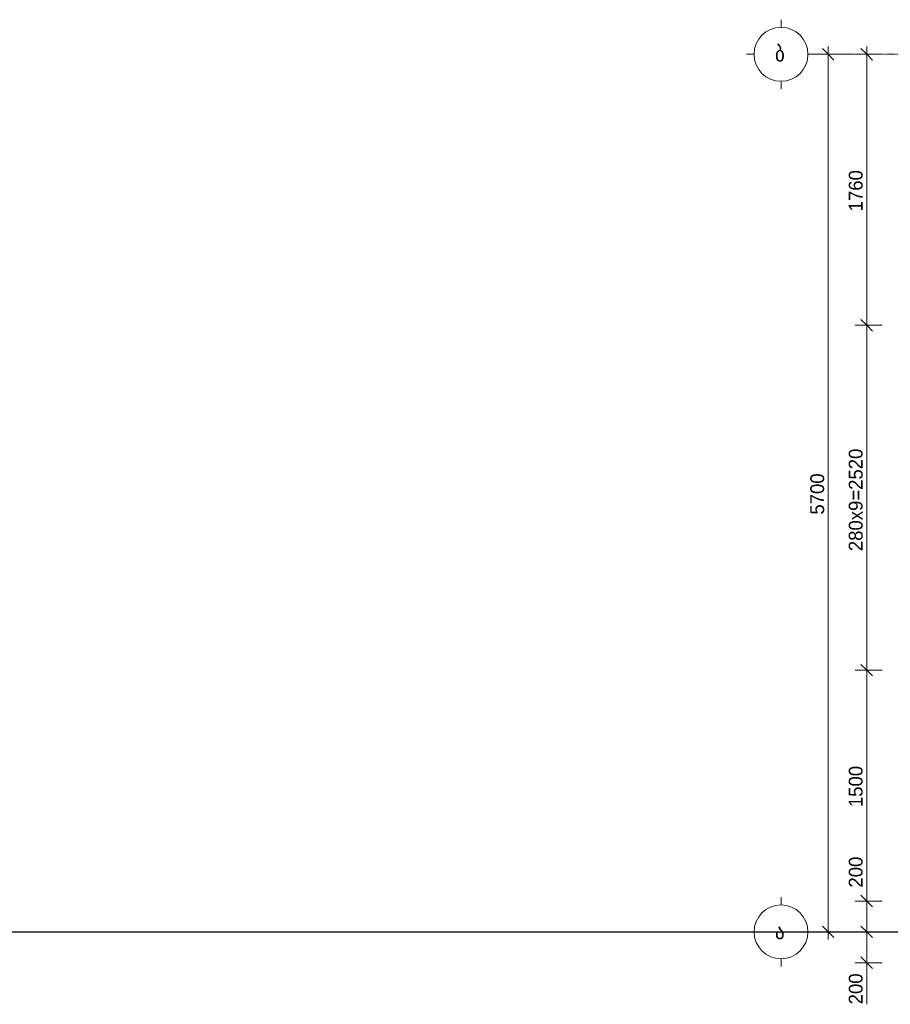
# Model space of a CAD drawing. Header units: millimetres. Extents: x -71610 to 156017, y -6562 to 30493.
# Tile 5 of 19: x -29356 to -23698, y -470 to 5925. Entities that reach past the tile are written whole.
import ezdxf

# ---------------------------------------------------------------- set-up
doc = ezdxf.new("R2010")
doc.units = ezdxf.units.MM
doc.linetypes.add('StructuralPlan-L05_Stair$0$Grid Line', pattern=[22.225, 12.7, -3.175, 3.175, -3.175])
doc.layers.get('Defpoints').update_dxf_attribs({"color": 6})
for name, color, linetype, lineweight in [('S - LINE', 7, 'Continuous', 20), ('StructuralPlan-L05_Stair$0$A-010-D_DIM', 7, 'Continuous', 5), ('StructuralPlan-L05_Stair$0$A-010-D_DIM-50', 7, 'Continuous', 5), ('StructuralPlan-L05_Stair$0$Z-030-M_GRID', 7, 'Continuous', 5), ('StructuralPlan-L05_Stair$0$Z-033_T_GRIDREF', 7, 'Continuous', 5)]:
    doc.layers.add(name, color=color, linetype=linetype, lineweight=lineweight)
doc.styles.add('StructuralPlan-L05_Stair$0$Cubicon', font='Cubicon.ttf', dxfattribs={"height": 100})
doc.styles.add('StructuralPlan-L05_Stair$0$Cubicon_2', font='Cubicon.ttf', dxfattribs={"height": 90})
doc.dimstyles.new('StructuralPlan-L05_Stair$0$CUB_DIM_1_8', dxfattribs={"dimscale": 304.8, "dimtxt": 90.800629, "dimasz": 0.246063, "dimexe": 0.246063, "dimexo": 0.0625, "dimgap": 0, "dimtad": 1, "dimdec": 0, "dimzin": 0, "dimdsep": 46, "dimtxsty": 'StructuralPlan-L05_Stair$0$Cubicon_2', "dimblk1": 'StructuralPlan-L05_Stair$0$_Oblique', "dimblk2": 'StructuralPlan-L05_Stair$0$_Oblique', "dimsah": 1, "dimcen": 0.09, "dimdle": 0.164042, "dimazin": 0, "dimtfac": 1, "dimtdec": 4, "dimtix": 1, "dimtmove": 1, "dimatfit": 3, "dimfxl": 0.328084, "dimfxlon": 1, "dimtvp": 1, "dimtolj": 1, "dimtzin": 0, "dimarcsym": 2})
doc.dimstyles.new('StructuralPlan-L05_Stair$0$CUB_DIM_1_8_1', dxfattribs={"dimscale": 304.8, "dimtxt": 90.800629, "dimasz": 0.246063, "dimexe": 0.246063, "dimexo": 0.0625, "dimgap": 0, "dimtad": 1, "dimdec": 0, "dimzin": 0, "dimdsep": 46, "dimtxsty": 'StructuralPlan-L05_Stair$0$Cubicon_2', "dimblk1": 'StructuralPlan-L05_Stair$0$_Oblique', "dimblk2": 'StructuralPlan-L05_Stair$0$_Oblique', "dimsah": 1, "dimcen": 0.09, "dimdle": 0.164042, "dimazin": 0, "dimtfac": 1, "dimtdec": 4, "dimtix": 1, "dimtmove": 0, "dimatfit": 3, "dimfxl": 0.328084, "dimfxlon": 1, "dimtvp": 1, "dimtolj": 1, "dimtzin": 0, "dimarcsym": 2})

# ---------------------------------------------------------------- blocks, each defined once
blk = doc.blocks.new('StructuralPlan-L05_Stair$0$Grid - 00_CUB_ღერძის თავი-752507-L05_Stair')
at = {"layer": 'StructuralPlan-L05_Stair$0$Z-033_T_GRIDREF'}
for p, q in [((0, 3.5), (0, 4.5)), ((-3.5, 0), (-4.5, 0)), ((3.5, 0), (4.5, 0)), ((0, -3.5), (0, -4.5))]:
    blk.add_line(p, q, dxfattribs=at)
blk.add_circle((0, 0), 3.5, dxfattribs=at)
blk = doc.blocks.new('StructuralPlan-L05_Stair$0$DIMBLOCK15-L05_Stair')
at = {"layer": 'StructuralPlan-L05_Stair$0$A-010-D_DIM-50', "transparency": 16777216}
for p, q in [((-11407.4, 5700), (-11482.4, 5700)), ((-11407.4, 5700), (-11444.9, 5737.5)), ((-11407.4, -50), (-11407.4, 5750)), ((-11407.4, 5700), (-11369.9, 5662.5)), ((-11407.4, 5700), (-11267.9, 5700)), ((-11407.4, 0), (-11444.9, 37.5)), ((-11407.4, 0), (-11482.4, 0)), ((-11407.4, 0), (-11369.9, -37.5)), ((-11407.4, 0), (-11267.9, 0))]:
    blk.add_line(p, q, dxfattribs=at)
at = {"layer": 'StructuralPlan-L05_Stair$0$A-010-D_DIM-50', "color": 0, "transparency": 16777216, "insert": (-11523.9, 2710.3), "char_height": 90, "width": 335.264, "attachment_point": 1, "rotation": 90, "line_spacing_factor": 0.931288, "style": 'StructuralPlan-L05_Stair$0$Cubicon_2'}
blk.add_mtext('5700', dxfattribs=at)
blk = doc.blocks.new('StructuralPlan-L05_Stair$0$_Oblique')
at = {"color": 0, "linetype": 'ByBlock', "lineweight": -2}
blk.add_line((-0.5, -0.5), (0.5, 0.5), dxfattribs=at)
blk = doc.blocks.new('StructuralPlan-L05_Stair$0$DIMBLOCK16-L05_Stair')
at = {"layer": 'StructuralPlan-L05_Stair$0$A-010-D_DIM-50', "transparency": 16777216}
for p, q in [((-11157.4, 0), (-11194.9, 37.5)), ((-11157.4, 0), (-11232.4, 0)), ((-11157.4, -250), (-11157.4, 0)), ((-11157.4, 0), (-11119.9, -37.5)), ((-11157.4, 0), (-11058, 0)), ((-11157.4, -210.8), (-11157.4, -100)), ((-11157.4, -200), (-11194.9, -162.5)), ((-11157.4, -200), (-11232.4, -200)), ((-11157.4, -200), (-11119.9, -237.5)), ((-11157.4, -200), (-11057.4, -200)), ((-11157.4, -470.4), (-11157.4, -210.8))]:
    blk.add_line(p, q, dxfattribs=at)
at = {"layer": 'StructuralPlan-L05_Stair$0$A-010-D_DIM-50', "color": 0, "transparency": 16777216, "insert": (-11273.9, -470.4), "char_height": 90, "width": 251.448, "attachment_point": 1, "rotation": 90, "line_spacing_factor": 0.931288, "style": 'StructuralPlan-L05_Stair$0$Cubicon_2'}
blk.add_mtext('200', dxfattribs=at)
blk = doc.blocks.new('StructuralPlan-L05_Stair$0$DIMBLOCK17-L05_Stair')
at = {"layer": 'StructuralPlan-L05_Stair$0$A-010-D_DIM-50', "transparency": 16777216}
for p, q in [((-11157.4, 497.4), (-11157.4, 237.8)), ((-11157.4, 200), (-11232.4, 200)), ((-11157.4, 200), (-11194.9, 237.5)), ((-11157.4, 237.8), (-11157.4, 100)), ((-11157.4, 0), (-11157.4, 200)), ((-11157.4, 200), (-11119.9, 162.5)), ((-11157.4, 200), (-11057.4, 200)), ((-11157.4, 0), (-11194.9, 37.5)), ((-11157.4, 0), (-11232.4, 0)), ((-11157.4, 0), (-11119.9, -37.5)), ((-11157.4, 0), (-11058, 0))]:
    blk.add_line(p, q, dxfattribs=at)
at = {"layer": 'StructuralPlan-L05_Stair$0$A-010-D_DIM-50', "color": 0, "transparency": 16777216, "insert": (-11273.9, 287.8), "char_height": 90, "width": 251.448, "attachment_point": 1, "rotation": 90, "line_spacing_factor": 0.931288, "style": 'StructuralPlan-L05_Stair$0$Cubicon_2'}
blk.add_mtext('200', dxfattribs=at)
blk = doc.blocks.new('StructuralPlan-L05_Stair$0$DIMBLOCK18-L05_Stair')
at = {"layer": 'StructuralPlan-L05_Stair$0$A-010-D_DIM-50', "transparency": 16777216}
for p, q in [((-11157.4, 1700), (-11194.9, 1737.5)), ((-11157.4, 1700), (-11232.4, 1700)), ((-11157.4, 200), (-11157.4, 1700)), ((-11157.4, 1700), (-11119.9, 1662.5)), ((-11157.4, 1700), (-11057.4, 1700)), ((-11157.4, 200), (-11232.4, 200)), ((-11157.4, 200), (-11194.9, 237.5)), ((-11157.4, 200), (-11119.9, 162.5)), ((-11157.4, 200), (-11057.4, 200))]:
    blk.add_line(p, q, dxfattribs=at)
at = {"layer": 'StructuralPlan-L05_Stair$0$A-010-D_DIM-50', "color": 0, "transparency": 16777216, "insert": (-11273.9, 810.3), "char_height": 90, "width": 335.264, "attachment_point": 1, "rotation": 90, "line_spacing_factor": 0.931288, "style": 'StructuralPlan-L05_Stair$0$Cubicon_2'}
blk.add_mtext('1500', dxfattribs=at)
blk = doc.blocks.new('StructuralPlan-L05_Stair$0$DIMBLOCK19-L05_Stair')
at = {"layer": 'StructuralPlan-L05_Stair$0$A-010-D_DIM-50', "transparency": 16777216}
for p, q in [((-11157.4, 3940), (-11194.9, 3977.5)), ((-11157.4, 3940), (-11232.4, 3940)), ((-11157.4, 1700), (-11157.4, 3940)), ((-11157.4, 3940), (-11119.9, 3902.5)), ((-11157.4, 3940), (-11057.4, 3940)), ((-11157.4, 1700), (-11194.9, 1737.5)), ((-11157.4, 1700), (-11232.4, 1700)), ((-11157.4, 1700), (-11119.9, 1662.5)), ((-11157.4, 1700), (-11057.4, 1700))]:
    blk.add_line(p, q, dxfattribs=at)
at = {"layer": 'StructuralPlan-L05_Stair$0$A-010-D_DIM-50', "color": 0, "transparency": 16777216, "insert": (-11273.9, 2472.9), "char_height": 90, "width": 833.131, "attachment_point": 1, "rotation": 90, "line_spacing_factor": 0.931288, "style": 'StructuralPlan-L05_Stair$0$Cubicon_2'}
blk.add_mtext('280x9=2520', dxfattribs=at)
blk = doc.blocks.new('StructuralPlan-L05_Stair$0$DIMBLOCK20-L05_Stair')
at = {"layer": 'StructuralPlan-L05_Stair$0$A-010-D_DIM-50', "transparency": 16777216}
for p, q in [((-11157.4, 5700), (-11232.4, 5700)), ((-11157.4, 5700), (-11194.9, 5737.5)), ((-11157.4, 3940), (-11157.4, 5750)), ((-11157.4, 5700), (-11119.9, 5662.5)), ((-11157.4, 5700), (-11058, 5700)), ((-11157.4, 3940), (-11194.9, 3977.5)), ((-11157.4, 3940), (-11232.4, 3940)), ((-11157.4, 3940), (-11119.9, 3902.5)), ((-11157.4, 3940), (-11057.4, 3940))]:
    blk.add_line(p, q, dxfattribs=at)
at = {"layer": 'StructuralPlan-L05_Stair$0$A-010-D_DIM-50', "color": 0, "transparency": 16777216, "insert": (-11273.9, 4680.3), "char_height": 90, "width": 335.264, "attachment_point": 1, "rotation": 90, "line_spacing_factor": 0.931288, "style": 'StructuralPlan-L05_Stair$0$Cubicon_2'}
blk.add_mtext('1760', dxfattribs=at)
blk = doc.blocks.new('StructuralPlan-L05_Stair')
at = {"layer": 'StructuralPlan-L05_Stair$0$Z-030-M_GRID', "linetype": 'StructuralPlan-L05_Stair$0$Grid Line'}
for p, q in [((-5235.6, 5700), (-11489.3, 5700)), ((-5235.6, 0), (-11489.3, 0))]:
    blk.add_line(p, q, dxfattribs=at)
at = {"layer": 'StructuralPlan-L05_Stair$0$Z-033_T_GRIDREF', "xscale": 49.99999999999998, "yscale": 49.99999999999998, "zscale": 49.99999999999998, "rotation": 89.99999999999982}
for p in [(-11714.3, 5700), (-11714.3, 0)]:
    blk.add_blockref('StructuralPlan-L05_Stair$0$Grid - 00_CUB_ღერძის თავი-752507-L05_Stair', p, dxfattribs=at)
at = {"layer": 'StructuralPlan-L05_Stair$0$Z-033_T_GRIDREF', "char_height": 100, "width": 96.202, "attachment_point": 1, "style": 'StructuralPlan-L05_Stair$0$Cubicon'}
for s, insert in [('\\fCubicon|b0|i0|c254|p2|;ბ', (-11754.2, 5753.6)), ('\\fCubicon|b0|i0|c254|p2|;ა', (-11754.2, 53.6))]:
    blk.add_mtext(s, dxfattribs=dict(at, insert=insert))
at = {"layer": 'StructuralPlan-L05_Stair$0$A-010-D_DIM'}
for base, p1, p2, override, picture, middle in [((-11407.4, 5700), (-11267.9, 0), (-11267.9, 5700), {"dimpost": '<>', "dimfxl": 5700.000079}, 'StructuralPlan-L05_Stair$0$DIMBLOCK15-L05_Stair', (-11453.3, 2850)), ((-11157.4, 5700), (-11057.4, 3940), (-11058, 5700), {"dimpost": '<>', "dimfxl": 1760.000166}, 'StructuralPlan-L05_Stair$0$DIMBLOCK20-L05_Stair', (-11203.3, 4820)), ((-11157.4, 1700), (-11057.4, 200), (-11057.4, 1700), {"dimpost": '<>', "dimfxl": 1500.000014}, 'StructuralPlan-L05_Stair$0$DIMBLOCK18-L05_Stair', (-11203.3, 950))]:
    dim = blk.add_linear_dim(base=base, p1=p1, p2=p2, angle=90, dimstyle='StructuralPlan-L05_Stair$0$CUB_DIM_1_8_1', override=override, dxfattribs=at)
    dim.commit()
    dim.dimension.update_dxf_attribs({"geometry": picture, "text_midpoint": middle})
dim = blk.add_linear_dim(base=(-11157.4, 3940), p1=(-11057.4, 1700), p2=(-11057.4, 3940), angle=90, text='280x9=2520', dimstyle='StructuralPlan-L05_Stair$0$CUB_DIM_1_8_1', override={"dimpost": '<>', "dimfxl": 2240}, dxfattribs=at)
dim.commit()
dim.dimension.update_dxf_attribs({"geometry": 'StructuralPlan-L05_Stair$0$DIMBLOCK19-L05_Stair', "text_midpoint": (-11203.3, 2820)})
for base, p1, p2, picture, middle in [((-11157.4, 200), (-11058, 0), (-11057.4, 200), 'StructuralPlan-L05_Stair$0$DIMBLOCK17-L05_Stair', (-11213.9, 413.6)), ((-11157.4, 0), (-11057.4, -200), (-11058, 0), 'StructuralPlan-L05_Stair$0$DIMBLOCK16-L05_Stair', (-11213.9, -344.6))]:
    dim = blk.add_linear_dim(base=base, p1=p1, p2=p2, angle=90, dimstyle='StructuralPlan-L05_Stair$0$CUB_DIM_1_8', override={"dimpost": '<>', "dimfxl": 200.000887}, dxfattribs=at)
    dim.commit()
    dim.dimension.update_dxf_attribs({"geometry": picture, "text_midpoint": middle, "dimtype": 128, "text_rotation": 90})

msp = doc.modelspace()

# ---------------------------------------------------------------- linework, layer by layer
at = {"layer": 'Defpoints'}
msp.add_lwpolyline([(-71610, 0), (156016.8, 0)], dxfattribs=at)

# ---------------------------------------------------------------- block references
at = {"layer": 'S - LINE'}
msp.add_blockref('StructuralPlan-L05_Stair', (-12693.8, 0), dxfattribs=at)

doc.saveas('drawing.dxf')
